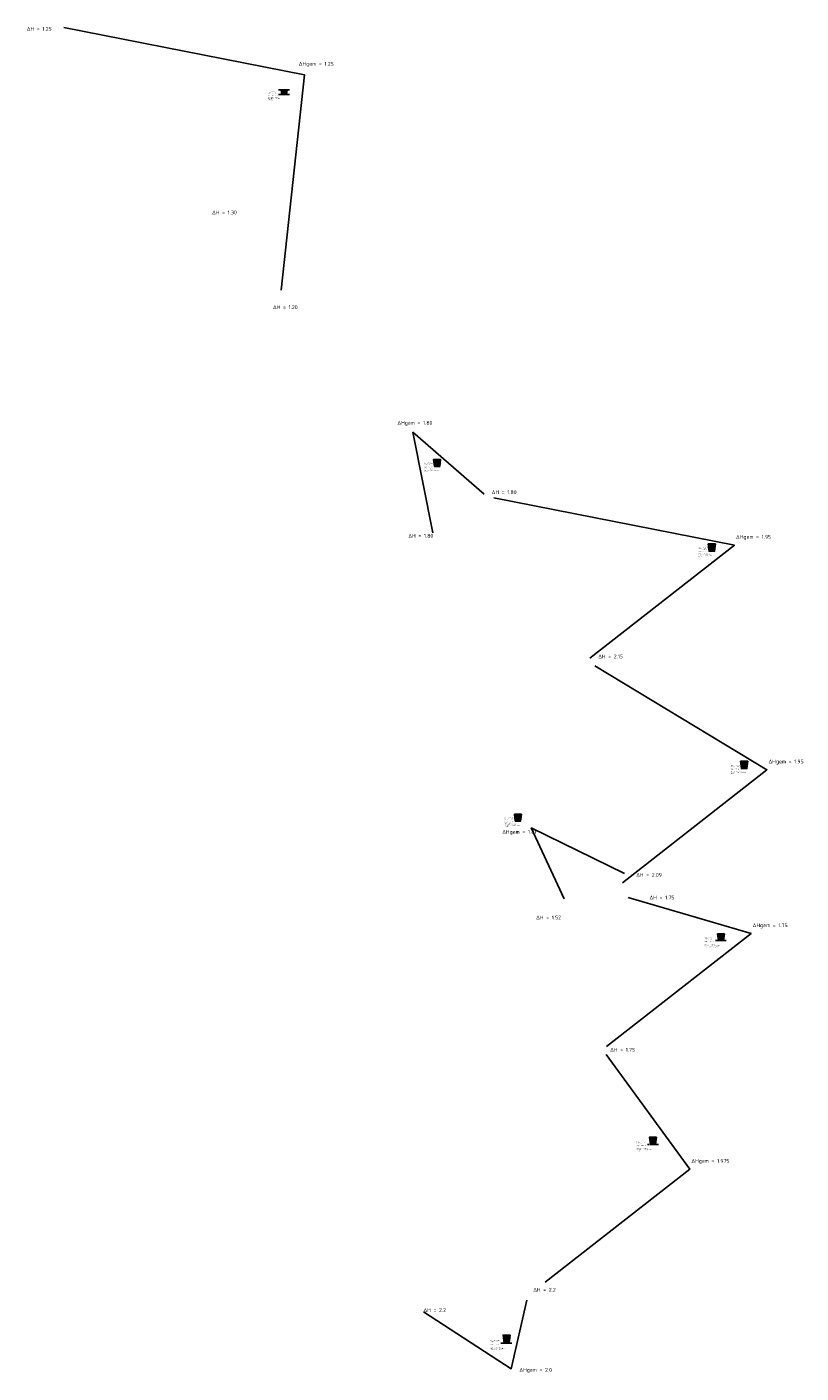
# Model space of a CAD drawing. Header units: metres. Extents: x 187507 to 188141, y 322449 to 323250.
# Tile 1 of 5: x 187807 to 188012, y 322449 to 322805. Entities that reach past the tile are written whole.
import ezdxf

# ---------------------------------------------------------------- set-up
doc = ezdxf.new("R2010")
doc.units = ezdxf.units.M
doc.linetypes.add('DASHED2', pattern=[0.375, 0.25, -0.125])
doc.layers.get('0').update_dxf_attribs({"lineweight": 25})
doc.layers.get('Defpoints').update_dxf_attribs({"lineweight": 25})
doc.layers.add('X-XX-AL-HOEVEELHEDEN-G', color=10, linetype='Continuous')
doc.styles.add('NLCS-ISO-M50-T25', font='NLCS-ISO.ttf')
doc.styles.get("Standard").update_dxf_attribs({"font": 'NLCS-ISO.ttf'})
doc.dimstyles.new('NLCS-M50-T25-SCHRAP_X_L3_H1', dxfattribs={"dimscale": 0.05, "dimtxt": 2.5, "dimasz": 1.4, "dimexe": 2, "dimexo": 2, "dimgap": 0.7, "dimtad": 1, "dimzin": 0, "dimdsep": 46, "dimtxsty": 'NLCS-ISO-M50-T25', "dimblk": 'OBLIQUE', "dimcen": 0, "dimdle": 2, "dimclrd": 256, "dimclre": 256, "dimclrt": 256, "dimadec": 1, "dimazin": 0, "dimtfac": 1, "dimtofl": 0, "dimtmove": 1, "dimatfit": 0, "dimldrblk": 'OBLIQUE', "dimfxl": 2, "dimfxlon": 1, "dimtfillclr": 254, "dimtolj": 1, "dimtzin": 0, "dimlwd": 18, "dimlwe": 18, "dimarcsym": 0})

# ---------------------------------------------------------------- blocks, each defined once
blk = doc.blocks.new('_Oblique')
at = {"color": 0, "linetype": 'ByBlock', "lineweight": -2}
blk.add_line((-0.5, -0.5), (0.5, 0.5), dxfattribs=at)
blk = doc.blocks.new('*D47')
at = {"linetype": 'Continuous', "lineweight": 18, "transparency": 16777216}
blk.add_line((187933.51, 322456.92), (187933.81, 322456.92), dxfattribs=at)
at = {"layer": 'Defpoints', "color": 0, "transparency": 16777216}
for p in [(187933.51, 322456.69), (187933.81, 322456.92), (187933.81, 322456.69)]:
    blk.add_point(p, dxfattribs=at)
at = {"lineweight": 18, "transparency": 16777216, "xscale": 0.05, "yscale": 0.05, "zscale": 0.05, "rotation": 180}
blk.add_blockref('_Oblique', (187933.51, 322456.92), dxfattribs=at)
at = {"lineweight": 18, "transparency": 16777216, "xscale": 0.05, "yscale": 0.05, "zscale": 0.05}
blk.add_blockref('_Oblique', (187933.81, 322456.92), dxfattribs=at)
at = {"transparency": 16777216, "insert": (187933.66, 322456.98), "char_height": 0.05, "attachment_point": 5, "style": 'NLCS-ISO-M50-T25'}
blk.add_mtext('\\A1;0.30', dxfattribs=at)
blk = doc.blocks.new('*D49')
at = {"linetype": 'Continuous', "lineweight": 18, "transparency": 16777216}
blk.add_line((187934.01, 322456.49), (187934.01, 322456.39), dxfattribs=at)
at = {"layer": 'Defpoints', "color": 0, "transparency": 16777216}
for p in [(187934.01, 322456.49), (187934.01, 322456.39), (187934.01, 322456.39)]:
    blk.add_point(p, dxfattribs=at)
at = {"lineweight": 18, "transparency": 16777216, "xscale": 0.05, "yscale": 0.05, "zscale": 0.05}
for p, rotation in [((187934.01, 322456.49), 90), ((187934.01, 322456.39), 270)]:
    blk.add_blockref('_Oblique', p, dxfattribs=dict(at, rotation=rotation))
at = {"transparency": 16777216, "insert": (187933.95, 322456.44), "char_height": 0.05, "attachment_point": 5, "rotation": 90, "style": 'NLCS-ISO-M50-T25'}
blk.add_mtext('\\A1;0.10', dxfattribs=at)
blk = doc.blocks.new('*D48')
at = {"linetype": 'Continuous', "lineweight": 18, "transparency": 16777216}
blk.add_line((187933.51, 322456.92), (187933.31, 322456.92), dxfattribs=at)
at = {"layer": 'Defpoints', "color": 0, "transparency": 16777216}
for p in [(187933.31, 322456.92), (187933.31, 322456.69), (187933.51, 322456.69)]:
    blk.add_point(p, dxfattribs=at)
at = {"lineweight": 18, "transparency": 16777216, "xscale": 0.05, "yscale": 0.05, "zscale": 0.05, "rotation": 180}
blk.add_blockref('_Oblique', (187933.31, 322456.92), dxfattribs=at)
at = {"lineweight": 18, "transparency": 16777216, "xscale": 0.05, "yscale": 0.05, "zscale": 0.05}
blk.add_blockref('_Oblique', (187933.51, 322456.92), dxfattribs=at)
at = {"transparency": 16777216, "insert": (187933.41, 322456.98), "char_height": 0.05, "attachment_point": 5, "style": 'NLCS-ISO-M50-T25'}
blk.add_mtext('\\A1;0.20', dxfattribs=at)
blk = doc.blocks.new('*D50')
at = {"linetype": 'Continuous', "lineweight": 18, "transparency": 16777216}
blk.add_line((187972.29, 322509.57), (187972.59, 322509.57), dxfattribs=at)
at = {"layer": 'Defpoints', "color": 0, "transparency": 16777216}
for p in [(187972.29, 322509.34), (187972.59, 322509.57), (187972.59, 322509.34)]:
    blk.add_point(p, dxfattribs=at)
at = {"lineweight": 18, "transparency": 16777216, "xscale": 0.05, "yscale": 0.05, "zscale": 0.05, "rotation": 180}
blk.add_blockref('_Oblique', (187972.29, 322509.57), dxfattribs=at)
at = {"lineweight": 18, "transparency": 16777216, "xscale": 0.05, "yscale": 0.05, "zscale": 0.05}
blk.add_blockref('_Oblique', (187972.59, 322509.57), dxfattribs=at)
at = {"transparency": 16777216, "insert": (187972.44, 322509.63), "char_height": 0.05, "attachment_point": 5, "style": 'NLCS-ISO-M50-T25'}
blk.add_mtext('\\A1;0.30', dxfattribs=at)
blk = doc.blocks.new('*D52')
at = {"linetype": 'Continuous', "lineweight": 18, "transparency": 16777216}
blk.add_line((187972.8, 322509.14), (187972.8, 322509.04), dxfattribs=at)
at = {"layer": 'Defpoints', "color": 0, "transparency": 16777216}
for p in [(187972.8, 322509.14), (187972.8, 322509.04), (187972.8, 322509.04)]:
    blk.add_point(p, dxfattribs=at)
at = {"lineweight": 18, "transparency": 16777216, "xscale": 0.05, "yscale": 0.05, "zscale": 0.05}
for p, rotation in [((187972.8, 322509.14), 90), ((187972.8, 322509.04), 270)]:
    blk.add_blockref('_Oblique', p, dxfattribs=dict(at, rotation=rotation))
at = {"transparency": 16777216, "insert": (187972.74, 322509.09), "char_height": 0.05, "attachment_point": 5, "rotation": 90, "style": 'NLCS-ISO-M50-T25'}
blk.add_mtext('\\A1;0.10', dxfattribs=at)
blk = doc.blocks.new('*D51')
at = {"linetype": 'Continuous', "lineweight": 18, "transparency": 16777216}
blk.add_line((187972.29, 322509.57), (187972.09, 322509.57), dxfattribs=at)
at = {"layer": 'Defpoints', "color": 0, "transparency": 16777216}
for p in [(187972.09, 322509.57), (187972.09, 322509.34), (187972.29, 322509.34)]:
    blk.add_point(p, dxfattribs=at)
at = {"lineweight": 18, "transparency": 16777216, "xscale": 0.05, "yscale": 0.05, "zscale": 0.05, "rotation": 180}
blk.add_blockref('_Oblique', (187972.09, 322509.57), dxfattribs=at)
at = {"lineweight": 18, "transparency": 16777216, "xscale": 0.05, "yscale": 0.05, "zscale": 0.05}
blk.add_blockref('_Oblique', (187972.29, 322509.57), dxfattribs=at)
at = {"transparency": 16777216, "insert": (187972.19, 322509.63), "char_height": 0.05, "attachment_point": 5, "style": 'NLCS-ISO-M50-T25'}
blk.add_mtext('\\A1;0.20', dxfattribs=at)
blk = doc.blocks.new('*D53')
at = {"linetype": 'Continuous', "lineweight": 18, "transparency": 16777216}
blk.add_line((187990.28, 322563.61), (187990.58, 322563.61), dxfattribs=at)
at = {"layer": 'Defpoints', "color": 0, "transparency": 16777216}
for p in [(187990.28, 322563.38), (187990.58, 322563.61), (187990.58, 322563.38)]:
    blk.add_point(p, dxfattribs=at)
at = {"lineweight": 18, "transparency": 16777216, "xscale": 0.05, "yscale": 0.05, "zscale": 0.05, "rotation": 180}
blk.add_blockref('_Oblique', (187990.28, 322563.61), dxfattribs=at)
at = {"lineweight": 18, "transparency": 16777216, "xscale": 0.05, "yscale": 0.05, "zscale": 0.05}
blk.add_blockref('_Oblique', (187990.58, 322563.61), dxfattribs=at)
at = {"transparency": 16777216, "insert": (187990.43, 322563.67), "char_height": 0.05, "attachment_point": 5, "style": 'NLCS-ISO-M50-T25'}
blk.add_mtext('\\A1;0.30', dxfattribs=at)
blk = doc.blocks.new('*D55')
at = {"linetype": 'Continuous', "lineweight": 18, "transparency": 16777216}
blk.add_line((187990.79, 322563.17), (187990.79, 322563.07), dxfattribs=at)
at = {"layer": 'Defpoints', "color": 0, "transparency": 16777216}
for p in [(187990.79, 322563.17), (187990.79, 322563.07), (187990.79, 322563.07)]:
    blk.add_point(p, dxfattribs=at)
at = {"lineweight": 18, "transparency": 16777216, "xscale": 0.05, "yscale": 0.05, "zscale": 0.05}
for p, rotation in [((187990.79, 322563.17), 90), ((187990.79, 322563.07), 270)]:
    blk.add_blockref('_Oblique', p, dxfattribs=dict(at, rotation=rotation))
at = {"transparency": 16777216, "insert": (187990.73, 322563.12), "char_height": 0.05, "attachment_point": 5, "rotation": 90, "style": 'NLCS-ISO-M50-T25'}
blk.add_mtext('\\A1;0.10', dxfattribs=at)
blk = doc.blocks.new('*D54')
at = {"linetype": 'Continuous', "lineweight": 18, "transparency": 16777216}
blk.add_line((187990.28, 322563.61), (187990.08, 322563.61), dxfattribs=at)
at = {"layer": 'Defpoints', "color": 0, "transparency": 16777216}
for p in [(187990.08, 322563.61), (187990.08, 322563.38), (187990.28, 322563.38)]:
    blk.add_point(p, dxfattribs=at)
at = {"lineweight": 18, "transparency": 16777216, "xscale": 0.05, "yscale": 0.05, "zscale": 0.05, "rotation": 180}
blk.add_blockref('_Oblique', (187990.08, 322563.61), dxfattribs=at)
at = {"lineweight": 18, "transparency": 16777216, "xscale": 0.05, "yscale": 0.05, "zscale": 0.05}
blk.add_blockref('_Oblique', (187990.28, 322563.61), dxfattribs=at)
at = {"transparency": 16777216, "insert": (187990.18, 322563.67), "char_height": 0.05, "attachment_point": 5, "style": 'NLCS-ISO-M50-T25'}
blk.add_mtext('\\A1;0.20', dxfattribs=at)
blk = doc.blocks.new('*D56')
at = {"linetype": 'Continuous', "lineweight": 18, "transparency": 16777216}
blk.add_line((187996.92, 322608.71), (187996.92, 322608.61), dxfattribs=at)
at = {"layer": 'Defpoints', "color": 0, "transparency": 16777216}
for p in [(187996.92, 322608.71), (187996.92, 322608.61), (187996.92, 322608.61)]:
    blk.add_point(p, dxfattribs=at)
at = {"lineweight": 18, "transparency": 16777216, "xscale": 0.05, "yscale": 0.05, "zscale": 0.05}
for p, rotation in [((187996.92, 322608.71), 90), ((187996.92, 322608.61), 270)]:
    blk.add_blockref('_Oblique', p, dxfattribs=dict(at, rotation=rotation))
at = {"transparency": 16777216, "insert": (187996.86, 322608.66), "char_height": 0.05, "attachment_point": 5, "rotation": 90, "style": 'NLCS-ISO-M50-T25'}
blk.add_mtext('\\A1;0.10', dxfattribs=at)
blk = doc.blocks.new('*D57')
at = {"linetype": 'Continuous', "lineweight": 18, "transparency": 16777216}
blk.add_line((187996.66, 322609.13), (187996.36, 322609.13), dxfattribs=at)
at = {"layer": 'Defpoints', "color": 0, "transparency": 16777216}
for p in [(187996.36, 322609.13), (187996.36, 322608.96), (187996.66, 322608.96)]:
    blk.add_point(p, dxfattribs=at)
at = {"lineweight": 18, "transparency": 16777216, "xscale": 0.05, "yscale": 0.05, "zscale": 0.05, "rotation": 180}
blk.add_blockref('_Oblique', (187996.36, 322609.13), dxfattribs=at)
at = {"lineweight": 18, "transparency": 16777216, "xscale": 0.05, "yscale": 0.05, "zscale": 0.05}
blk.add_blockref('_Oblique', (187996.66, 322609.13), dxfattribs=at)
at = {"transparency": 16777216, "insert": (187996.51, 322609.19), "char_height": 0.05, "attachment_point": 5, "style": 'NLCS-ISO-M50-T25'}
blk.add_mtext('\\A1;0.30', dxfattribs=at)
blk = doc.blocks.new('*D58')
at = {"linetype": 'Continuous', "lineweight": 18, "transparency": 16777216}
blk.add_line((187996.36, 322609.13), (187996.16, 322609.13), dxfattribs=at)
at = {"layer": 'Defpoints', "color": 0, "transparency": 16777216}
for p in [(187996.16, 322609.13), (187996.16, 322608.96), (187996.36, 322608.96)]:
    blk.add_point(p, dxfattribs=at)
at = {"lineweight": 18, "transparency": 16777216, "xscale": 0.05, "yscale": 0.05, "zscale": 0.05, "rotation": 180}
blk.add_blockref('_Oblique', (187996.16, 322609.13), dxfattribs=at)
at = {"lineweight": 18, "transparency": 16777216, "xscale": 0.05, "yscale": 0.05, "zscale": 0.05}
blk.add_blockref('_Oblique', (187996.36, 322609.13), dxfattribs=at)
at = {"transparency": 16777216, "insert": (187996.26, 322609.19), "char_height": 0.05, "attachment_point": 5, "style": 'NLCS-ISO-M50-T25'}
blk.add_mtext('\\A1;0.20', dxfattribs=at)
blk = doc.blocks.new('*D59')
at = {"linetype": 'Continuous', "lineweight": 18, "transparency": 16777216}
blk.add_line((187988.36, 322666.28), (187988.36, 322666.18), dxfattribs=at)
at = {"layer": 'Defpoints', "color": 0, "transparency": 16777216}
for p in [(187988.36, 322666.28), (187988.36, 322666.18), (187988.36, 322666.18)]:
    blk.add_point(p, dxfattribs=at)
at = {"lineweight": 18, "transparency": 16777216, "xscale": 0.05, "yscale": 0.05, "zscale": 0.05}
for p, rotation in [((187988.36, 322666.28), 90), ((187988.36, 322666.18), 270)]:
    blk.add_blockref('_Oblique', p, dxfattribs=dict(at, rotation=rotation))
at = {"transparency": 16777216, "insert": (187988.3, 322666.23), "char_height": 0.05, "attachment_point": 5, "rotation": 90, "style": 'NLCS-ISO-M50-T25'}
blk.add_mtext('\\A1;0.10', dxfattribs=at)
blk = doc.blocks.new('*D60')
at = {"linetype": 'Continuous', "lineweight": 18, "transparency": 16777216}
blk.add_line((187988.1, 322666.71), (187987.8, 322666.71), dxfattribs=at)
at = {"layer": 'Defpoints', "color": 0, "transparency": 16777216}
for p in [(187987.8, 322666.71), (187987.8, 322666.54), (187988.1, 322666.54)]:
    blk.add_point(p, dxfattribs=at)
at = {"lineweight": 18, "transparency": 16777216, "xscale": 0.05, "yscale": 0.05, "zscale": 0.05, "rotation": 180}
blk.add_blockref('_Oblique', (187987.8, 322666.71), dxfattribs=at)
at = {"lineweight": 18, "transparency": 16777216, "xscale": 0.05, "yscale": 0.05, "zscale": 0.05}
blk.add_blockref('_Oblique', (187988.1, 322666.71), dxfattribs=at)
at = {"transparency": 16777216, "insert": (187987.95, 322666.77), "char_height": 0.05, "attachment_point": 5, "style": 'NLCS-ISO-M50-T25'}
blk.add_mtext('\\A1;0.30', dxfattribs=at)
blk = doc.blocks.new('*D61')
at = {"linetype": 'Continuous', "lineweight": 18, "transparency": 16777216}
blk.add_line((187987.8, 322666.71), (187987.6, 322666.71), dxfattribs=at)
at = {"layer": 'Defpoints', "color": 0, "transparency": 16777216}
for p in [(187987.6, 322666.71), (187987.6, 322666.54), (187987.8, 322666.54)]:
    blk.add_point(p, dxfattribs=at)
at = {"lineweight": 18, "transparency": 16777216, "xscale": 0.05, "yscale": 0.05, "zscale": 0.05, "rotation": 180}
blk.add_blockref('_Oblique', (187987.6, 322666.71), dxfattribs=at)
at = {"lineweight": 18, "transparency": 16777216, "xscale": 0.05, "yscale": 0.05, "zscale": 0.05}
blk.add_blockref('_Oblique', (187987.8, 322666.71), dxfattribs=at)
at = {"transparency": 16777216, "insert": (187987.7, 322666.77), "char_height": 0.05, "attachment_point": 5, "style": 'NLCS-ISO-M50-T25'}
blk.add_mtext('\\A1;0.20', dxfattribs=at)
blk = doc.blocks.new('*D62')
at = {"linetype": 'Continuous', "lineweight": 18, "transparency": 16777216}
blk.add_line((187915.62, 322688.75), (187915.62, 322688.65), dxfattribs=at)
at = {"layer": 'Defpoints', "color": 0, "transparency": 16777216}
for p in [(187915.62, 322688.75), (187915.62, 322688.65), (187915.62, 322688.65)]:
    blk.add_point(p, dxfattribs=at)
at = {"lineweight": 18, "transparency": 16777216, "xscale": 0.05, "yscale": 0.05, "zscale": 0.05}
for p, rotation in [((187915.62, 322688.75), 90), ((187915.62, 322688.65), 270)]:
    blk.add_blockref('_Oblique', p, dxfattribs=dict(at, rotation=rotation))
at = {"transparency": 16777216, "insert": (187915.56, 322688.7), "char_height": 0.05, "attachment_point": 5, "rotation": 90, "style": 'NLCS-ISO-M50-T25'}
blk.add_mtext('\\A1;0.10', dxfattribs=at)
blk = doc.blocks.new('*D63')
at = {"linetype": 'Continuous', "lineweight": 18, "transparency": 16777216}
blk.add_line((187915.37, 322689.17), (187915.07, 322689.17), dxfattribs=at)
at = {"layer": 'Defpoints', "color": 0, "transparency": 16777216}
for p in [(187915.07, 322689.17), (187915.07, 322689), (187915.37, 322689)]:
    blk.add_point(p, dxfattribs=at)
at = {"lineweight": 18, "transparency": 16777216, "xscale": 0.05, "yscale": 0.05, "zscale": 0.05, "rotation": 180}
blk.add_blockref('_Oblique', (187915.07, 322689.17), dxfattribs=at)
at = {"lineweight": 18, "transparency": 16777216, "xscale": 0.05, "yscale": 0.05, "zscale": 0.05}
blk.add_blockref('_Oblique', (187915.37, 322689.17), dxfattribs=at)
at = {"transparency": 16777216, "insert": (187915.22, 322689.23), "char_height": 0.05, "attachment_point": 5, "style": 'NLCS-ISO-M50-T25'}
blk.add_mtext('\\A1;0.30', dxfattribs=at)
blk = doc.blocks.new('*D64')
at = {"linetype": 'Continuous', "lineweight": 18, "transparency": 16777216}
blk.add_line((187915.07, 322689.17), (187914.87, 322689.17), dxfattribs=at)
at = {"layer": 'Defpoints', "color": 0, "transparency": 16777216}
for p in [(187914.87, 322689.17), (187914.87, 322689), (187915.07, 322689)]:
    blk.add_point(p, dxfattribs=at)
at = {"lineweight": 18, "transparency": 16777216, "xscale": 0.05, "yscale": 0.05, "zscale": 0.05, "rotation": 180}
blk.add_blockref('_Oblique', (187914.87, 322689.17), dxfattribs=at)
at = {"lineweight": 18, "transparency": 16777216, "xscale": 0.05, "yscale": 0.05, "zscale": 0.05}
blk.add_blockref('_Oblique', (187915.07, 322689.17), dxfattribs=at)
at = {"transparency": 16777216, "insert": (187914.97, 322689.23), "char_height": 0.05, "attachment_point": 5, "style": 'NLCS-ISO-M50-T25'}
blk.add_mtext('\\A1;0.20', dxfattribs=at)
blk = doc.blocks.new('*D65')
at = {"linetype": 'Continuous', "lineweight": 18, "transparency": 16777216}
blk.add_line((187874.67, 322787.63), (187874.97, 322787.63), dxfattribs=at)
at = {"layer": 'Defpoints', "color": 0, "transparency": 16777216}
for p in [(187874.67, 322787.4), (187874.97, 322787.63), (187874.97, 322787.4)]:
    blk.add_point(p, dxfattribs=at)
at = {"lineweight": 18, "transparency": 16777216, "xscale": 0.05, "yscale": 0.05, "zscale": 0.05, "rotation": 180}
blk.add_blockref('_Oblique', (187874.67, 322787.63), dxfattribs=at)
at = {"lineweight": 18, "transparency": 16777216, "xscale": 0.05, "yscale": 0.05, "zscale": 0.05}
blk.add_blockref('_Oblique', (187874.97, 322787.63), dxfattribs=at)
at = {"transparency": 16777216, "insert": (187874.82, 322787.69), "char_height": 0.05, "attachment_point": 5, "style": 'NLCS-ISO-M50-T25'}
blk.add_mtext('\\A1;0.30', dxfattribs=at)
blk = doc.blocks.new('*D67')
at = {"linetype": 'Continuous', "lineweight": 18, "transparency": 16777216}
blk.add_line((187875.13, 322787.24), (187875.13, 322787.14), dxfattribs=at)
at = {"layer": 'Defpoints', "color": 0, "transparency": 16777216}
for p in [(187875.13, 322787.24), (187875.13, 322787.14), (187875.13, 322787.14)]:
    blk.add_point(p, dxfattribs=at)
at = {"lineweight": 18, "transparency": 16777216, "xscale": 0.05, "yscale": 0.05, "zscale": 0.05}
for p, rotation in [((187875.13, 322787.24), 90), ((187875.13, 322787.14), 270)]:
    blk.add_blockref('_Oblique', p, dxfattribs=dict(at, rotation=rotation))
at = {"transparency": 16777216, "insert": (187875.07, 322787.19), "char_height": 0.05, "attachment_point": 5, "rotation": 90, "style": 'NLCS-ISO-M50-T25'}
blk.add_mtext('\\A1;0.10', dxfattribs=at)
blk = doc.blocks.new('*D66')
at = {"linetype": 'Continuous', "lineweight": 18, "transparency": 16777216}
blk.add_line((187874.67, 322787.63), (187874.47, 322787.63), dxfattribs=at)
at = {"layer": 'Defpoints', "color": 0, "transparency": 16777216}
for p in [(187874.47, 322787.63), (187874.47, 322787.4), (187874.67, 322787.4)]:
    blk.add_point(p, dxfattribs=at)
at = {"lineweight": 18, "transparency": 16777216, "xscale": 0.05, "yscale": 0.05, "zscale": 0.05, "rotation": 180}
blk.add_blockref('_Oblique', (187874.47, 322787.63), dxfattribs=at)
at = {"lineweight": 18, "transparency": 16777216, "xscale": 0.05, "yscale": 0.05, "zscale": 0.05}
blk.add_blockref('_Oblique', (187874.67, 322787.63), dxfattribs=at)
at = {"transparency": 16777216, "insert": (187874.57, 322787.69), "char_height": 0.05, "attachment_point": 5, "style": 'NLCS-ISO-M50-T25'}
blk.add_mtext('\\A1;0.20', dxfattribs=at)
blk = doc.blocks.new('*D131')
at = {"linetype": 'Continuous', "lineweight": 18, "transparency": 16777216}
blk.add_line((187937.02, 322594.81), (187937.02, 322594.71), dxfattribs=at)
at = {"layer": 'Defpoints', "color": 0, "transparency": 16777216}
for p in [(187937.02, 322594.81), (187937.02, 322594.71), (187937.02, 322594.71)]:
    blk.add_point(p, dxfattribs=at)
at = {"lineweight": 18, "transparency": 16777216, "xscale": 0.05, "yscale": 0.05, "zscale": 0.05}
for p, rotation in [((187937.02, 322594.81), 90), ((187937.02, 322594.71), 270)]:
    blk.add_blockref('_Oblique', p, dxfattribs=dict(at, rotation=rotation))
at = {"transparency": 16777216, "insert": (187936.96, 322594.76), "char_height": 0.05, "attachment_point": 5, "rotation": 90, "style": 'NLCS-ISO-M50-T25'}
blk.add_mtext('\\A1;0.10', dxfattribs=at)
blk = doc.blocks.new('*D132')
at = {"linetype": 'Continuous', "lineweight": 18, "transparency": 16777216}
blk.add_line((187936.76, 322595.24), (187936.46, 322595.24), dxfattribs=at)
at = {"layer": 'Defpoints', "color": 0, "transparency": 16777216}
for p in [(187936.46, 322595.24), (187936.46, 322595.07), (187936.76, 322595.07)]:
    blk.add_point(p, dxfattribs=at)
at = {"lineweight": 18, "transparency": 16777216, "xscale": 0.05, "yscale": 0.05, "zscale": 0.05, "rotation": 180}
blk.add_blockref('_Oblique', (187936.46, 322595.24), dxfattribs=at)
at = {"lineweight": 18, "transparency": 16777216, "xscale": 0.05, "yscale": 0.05, "zscale": 0.05}
blk.add_blockref('_Oblique', (187936.76, 322595.24), dxfattribs=at)
at = {"transparency": 16777216, "insert": (187936.61, 322595.3), "char_height": 0.05, "attachment_point": 5, "style": 'NLCS-ISO-M50-T25'}
blk.add_mtext('\\A1;0.30', dxfattribs=at)
blk = doc.blocks.new('*D133')
at = {"linetype": 'Continuous', "lineweight": 18, "transparency": 16777216}
blk.add_line((187936.46, 322595.24), (187936.26, 322595.24), dxfattribs=at)
at = {"layer": 'Defpoints', "color": 0, "transparency": 16777216}
for p in [(187936.26, 322595.24), (187936.26, 322595.07), (187936.46, 322595.07)]:
    blk.add_point(p, dxfattribs=at)
at = {"lineweight": 18, "transparency": 16777216, "xscale": 0.05, "yscale": 0.05, "zscale": 0.05, "rotation": 180}
blk.add_blockref('_Oblique', (187936.26, 322595.24), dxfattribs=at)
at = {"lineweight": 18, "transparency": 16777216, "xscale": 0.05, "yscale": 0.05, "zscale": 0.05}
blk.add_blockref('_Oblique', (187936.46, 322595.24), dxfattribs=at)
at = {"transparency": 16777216, "insert": (187936.36, 322595.3), "char_height": 0.05, "attachment_point": 5, "style": 'NLCS-ISO-M50-T25'}
blk.add_mtext('\\A1;0.20', dxfattribs=at)

msp = doc.modelspace()

# ---------------------------------------------------------------- hatches: boundary and pattern name
at = {"layer": 'X-XX-AL-HOEVEELHEDEN-G'}
h = msp.add_hatch(dxfattribs=at)
h.set_pattern_fill('ANSI37', color=256, scale=0.05)
h.set_pattern_definition([(45, (243.80117, 185.92729), (-0.11225320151, 0.11225320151), []), (135, (243.80117, 185.92729), (-0.11225320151, -0.11225320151), [])])
h.paths.add_polyline_path([(187874.342, 322788.391), (187874.498, 322787.141), (187875.752, 322787.141), (187875.908, 322788.391)])
h = msp.add_hatch(dxfattribs=at)
h.set_pattern_fill('ANSI37', color=256, scale=0.05)
h.set_pattern_definition([(45, (286.66034, 87.10169), (-0.11225320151, 0.11225320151), []), (135, (286.66034, 87.10169), (-0.11225320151, -0.11225320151), [])])
h.paths.add_polyline_path([(187914.684, 322690.448), (187914.909, 322688.648), (187916.334, 322688.648), (187916.559, 322690.448)])
h = msp.add_hatch(dxfattribs=at)
h.set_pattern_fill('ANSI37', color=256, scale=0.05)
h.set_pattern_definition([(45, (359.39532, 64.63818), (-0.11225320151, 0.11225320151), []), (135, (359.39532, 64.63818), (-0.11225320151, -0.11225320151), [])])
h.paths.add_polyline_path([(187987.401, 322668.135), (187987.644, 322666.185), (187989.069, 322666.185), (187989.312, 322668.135)])
h = msp.add_hatch(dxfattribs=at)
h.set_pattern_fill('ANSI37', color=256, scale=0.05)
h.set_pattern_definition([(45, (367.95839, 7.06332), (-0.11225320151, 0.11225320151), []), (135, (367.95839, 7.06332), (-0.11225320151, -0.11225320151), [])])
h.paths.add_polyline_path([(187995.964, 322610.56), (187996.207, 322608.61), (187997.632, 322608.61), (187997.876, 322610.56)])
h = msp.add_hatch(dxfattribs=at)
h.set_pattern_fill('ANSI37', color=256, scale=0.05)
h.set_pattern_definition([(45, (308.05442, -6.83395), (-0.11225320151, 0.11225320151), []), (135, (308.05442, -6.83395), (-0.11225320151, -0.11225320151), [])])
h.paths.add_polyline_path([(187936.078, 322596.513), (187936.303, 322594.713), (187937.728, 322594.713), (187937.953, 322596.513)])
h = msp.add_hatch(dxfattribs=at)
h.set_pattern_fill('ANSI37', color=256, scale=0.05)
h.set_pattern_definition([(45, (364.82627, -38.5249), (-0.11225320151, 0.11225320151), []), (135, (364.82627, -38.5249), (-0.11225320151, -0.11225320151), [])])
h.paths.add_polyline_path([(187991.675, 322564.822), (187991.456, 322563.072), (187990.119, 322563.072), (187989.9, 322564.822)])
h = msp.add_hatch(dxfattribs=at)
h.set_pattern_fill('ANSI37', color=256, scale=0.05)
h.set_pattern_definition([(45, (346.83796, -92.55896), (-0.11225320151, 0.11225320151), []), (135, (346.83796, -92.55896), (-0.11225320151, -0.11225320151), [])])
h.paths.add_polyline_path([(187973.714, 322511.013), (187973.468, 322509.038), (187972.131, 322509.038), (187971.884, 322511.013)])
h = msp.add_hatch(dxfattribs=at)
h.set_pattern_fill('ANSI37', color=256, scale=0.05)
h.set_pattern_definition([(45, (308.05083, -145.20776), (-0.11225320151, 0.11225320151), []), (135, (308.05083, -145.20776), (-0.11225320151, -0.11225320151), [])])
h.paths.add_polyline_path([(187934.955, 322458.589), (187934.68, 322456.389), (187933.344, 322456.389), (187933.069, 322458.589)])

# ---------------------------------------------------------------- linework, layer by layer
for points in [[(187874.342, 322788.391), (187874.498, 322787.141)], [(187874.544, 322788.391), (187874.7, 322787.141)], [(187875.707, 322788.391), (187875.551, 322787.141)], [(187875.908, 322788.391), (187875.752, 322787.141)], [(187875.125, 322787.141), (187874.498, 322787.141)], [(187875.125, 322787.141), (187875.752, 322787.141)], [(187914.684, 322690.448), (187914.909, 322688.648)], [(187914.886, 322690.448), (187915.111, 322688.648)], [(187915.622, 322688.648), (187914.909, 322688.648)], [(187915.622, 322688.648), (187916.334, 322688.648)], [(187916.357, 322690.448), (187916.132, 322688.648)], [(187916.559, 322690.448), (187916.334, 322688.648)], [(187987.401, 322668.135), (187987.644, 322666.185)], [(187987.602, 322668.135), (187987.846, 322666.185)], [(187988.357, 322666.185), (187987.644, 322666.185)], [(187988.357, 322666.185), (187989.069, 322666.185)], [(187989.111, 322668.135), (187988.867, 322666.185)], [(187989.312, 322668.135), (187989.069, 322666.185)], [(187995.964, 322610.56), (187996.207, 322608.61)], [(187996.165, 322610.56), (187996.409, 322608.61)], [(187997.674, 322610.56), (187997.43, 322608.61)], [(187997.876, 322610.56), (187997.632, 322608.61)], [(187996.92, 322608.61), (187996.207, 322608.61)], [(187996.92, 322608.61), (187997.632, 322608.61)], [(187936.078, 322596.513), (187936.303, 322594.713)], [(187936.28, 322596.513), (187936.505, 322594.713)], [(187937.751, 322596.513), (187937.526, 322594.713)], [(187937.953, 322596.513), (187937.728, 322594.713)], [(187937.016, 322594.713), (187936.303, 322594.713)], [(187937.016, 322594.713), (187937.728, 322594.713)], [(187989.9, 322564.822), (187990.119, 322563.072)], [(187990.102, 322564.822), (187990.321, 322563.072)], [(187990.787, 322563.072), (187990.119, 322563.072)], [(187990.787, 322563.072), (187991.456, 322563.072)], [(187991.473, 322564.822), (187991.254, 322563.072)], [(187991.675, 322564.822), (187991.456, 322563.072)], [(187971.884, 322511.013), (187972.131, 322509.038)], [(187972.085, 322511.013), (187972.332, 322509.038)], [(187973.513, 322511.013), (187973.266, 322509.038)], [(187973.714, 322511.013), (187973.468, 322509.038)], [(187972.799, 322509.038), (187972.131, 322509.038)], [(187972.799, 322509.038), (187973.468, 322509.038)], [(187933.069, 322458.589), (187933.344, 322456.389)], [(187933.27, 322458.589), (187933.545, 322456.389)], [(187934.012, 322456.389), (187933.344, 322456.389)], [(187934.012, 322456.389), (187934.68, 322456.389)], [(187934.754, 322458.589), (187934.479, 322456.389)], [(187934.955, 322458.589), (187934.68, 322456.389)]]:
    msp.add_lwpolyline(points)
for centre, radius in [((187875.125, 322787.366), 0.125), ((187915.622, 322689.003), 0.255), ((187915.622, 322689.003), 0.2), ((187988.357, 322666.54), 0.255), ((187988.357, 322666.54), 0.2), ((187996.92, 322608.965), 0.255), ((187996.92, 322608.965), 0.2), ((187937.016, 322595.068), 0.255), ((187937.016, 322595.068), 0.2), ((187990.787, 322563.377), 0.205), ((187990.787, 322563.377), 0.15), ((187972.799, 322509.343), 0.205), ((187972.799, 322509.343), 0.15), ((187934.012, 322456.694), 0.205), ((187934.012, 322456.694), 0.15)]:
    msp.add_circle(centre, radius)
at = {"layer": 'Defpoints', "color": 6, "linetype": 'DASHED2', "ltscale": 0.2}
for points in [[(187873.625, 322788.391), (187876.625, 322788.391)], [(187873.625, 322787.141), (187876.625, 322787.141)], [(187914.684, 322690.448), (187916.559, 322690.448)], [(187987.401, 322668.135), (187989.312, 322668.135)], [(187995.964, 322610.56), (187997.876, 322610.56)], [(187936.078, 322596.513), (187937.953, 322596.513)], [(187989.287, 322563.072), (187992.287, 322563.072)], [(187971.299, 322509.038), (187974.299, 322509.038)], [(187932.512, 322456.389), (187935.512, 322456.389)]]:
    msp.add_lwpolyline(points, dxfattribs=at)
at = {"layer": 'Defpoints', "color": 6}
for points in [[(187874.968, 322787.366), (187874.672, 322787.366)], [(187875.125, 322787.366), (187874.968, 322787.366)], [(187875.125, 322787.366), (187875.125, 322787.208)], [(187915.367, 322689.003), (187915.067, 322689.003)], [(187915.622, 322689.003), (187915.367, 322689.003)], [(187915.622, 322689.003), (187915.622, 322688.748)], [(187915.622, 322688.748), (187915.622, 322688.648)], [(187988.102, 322666.54), (187987.802, 322666.54)], [(187988.357, 322666.54), (187988.102, 322666.54)], [(187988.357, 322666.54), (187988.357, 322666.285)], [(187988.357, 322666.285), (187988.357, 322666.185)], [(187996.665, 322608.965), (187996.365, 322608.965)], [(187996.92, 322608.965), (187996.665, 322608.965)], [(187996.92, 322608.965), (187996.92, 322608.71)], [(187996.92, 322608.71), (187996.92, 322608.61)], [(187936.761, 322595.068), (187936.461, 322595.068)], [(187937.016, 322595.068), (187936.761, 322595.068)], [(187937.016, 322595.068), (187937.016, 322594.813)], [(187937.016, 322594.813), (187937.016, 322594.713)], [(187990.582, 322563.377), (187990.282, 322563.377)], [(187990.787, 322563.377), (187990.582, 322563.377)], [(187990.787, 322563.377), (187990.787, 322563.172)], [(187972.594, 322509.343), (187972.294, 322509.343)], [(187972.799, 322509.343), (187972.594, 322509.343)], [(187972.799, 322509.343), (187972.799, 322509.138)], [(187933.807, 322456.694), (187933.507, 322456.694)], [(187934.012, 322456.694), (187933.807, 322456.694)], [(187934.012, 322456.694), (187934.012, 322456.489)]]:
    msp.add_lwpolyline(points, dxfattribs=at)
at = {"layer": 'X-XX-AL-HOEVEELHEDEN-G', "color": 6}
for points, elevation in [([(187874.363, 322735.326), (187880.475, 322792.371), (187816.797, 322804.923)], 129.209), ([(187944.25, 322472.572), (187982.496, 322502.502), (187960.378, 322532.911)], -264.977), ([(187912.011, 322464.698), (187935.243, 322449.652), (187939.406, 322467.775)], -131.193)]:
    msp.add_lwpolyline(points, dxfattribs=dict(at, elevation=elevation))
at = {"layer": 'X-XX-AL-HOEVEELHEDEN-G'}
for points in [[(187874.342, 322788.391), (187874.498, 322787.141), (187875.752, 322787.141), (187875.908, 322788.391)], [(187914.684, 322690.448), (187914.909, 322688.648), (187916.334, 322688.648), (187916.559, 322690.448)], [(187987.401, 322668.135), (187987.644, 322666.185), (187989.069, 322666.185), (187989.312, 322668.135)], [(187995.964, 322610.56), (187996.207, 322608.61), (187997.632, 322608.61), (187997.876, 322610.56)], [(187936.078, 322596.513), (187936.303, 322594.713), (187937.728, 322594.713), (187937.953, 322596.513)], [(187991.675, 322564.822), (187991.456, 322563.072), (187990.119, 322563.072), (187989.9, 322564.822)], [(187973.714, 322511.013), (187973.468, 322509.038), (187972.131, 322509.038), (187971.884, 322511.013)], [(187934.955, 322458.589), (187934.68, 322456.389), (187933.344, 322456.389), (187933.069, 322458.589)]]:
    msp.add_lwpolyline(points, close=True, dxfattribs=at)
at = {"layer": 'X-XX-AL-HOEVEELHEDEN-G', "color": 6}
for points in [[(187928.104, 322681.295), (187909.235, 322697.673), (187914.478, 322671.082)], [(187956.071, 322637.845), (187994.318, 322667.775), (187930.64, 322680.326)], [(187964.683, 322578.362), (188002.929, 322608.293), (187957.343, 322635.826)], [(187965.203, 322580.789), (187940.55, 322592.891), (187949.255, 322574.073)], [(187960.482, 322534.991), (187998.729, 322564.921), (187966.248, 322574.43)]]:
    msp.add_lwpolyline(points, dxfattribs=at)

# ---------------------------------------------------------------- texts
for s, p in [('ΔH = 1.25', (187806.981, 322804.03)), ('ΔHgem = 1.25', (187878.984, 322794.78, 264.977)), ('ΔH = 1.30', (187856.038, 322755.409)), ('ΔH = 1.20', (187872.165, 322730.317)), ('ΔHgem = 1.80', (187905.084, 322699.679, 264.977)), ('ΔH = 1.80', (187930.05, 322681.33)), ('ΔH = 1.80', (187907.993, 322669.759)), ('ΔHgem = 1.95', (187994.746, 322669.475, 264.977)), ('ΔH = 2.15', (187958.266, 322637.825)), ('ΔHgem = 1.95', (188003.357, 322609.992, 264.977)), ('ΔHgem = 1.81', (187932.846, 322591.338, 264.977)), ('ΔH = 2.09', (187968.321, 322579.946)), ('ΔH = 1.75', (187971.841, 322573.951)), ('ΔH = 1.52', (187941.843, 322568.696)), ('ΔHgem = 1.75', (187999.157, 322566.621, 264.977)), ('ΔH = 1.75', (187961.423, 322533.636)), ('ΔHgem = 1.975', (187982.924, 322504.202)), ('ΔH = 2.2', (187941.058, 322470.086, -131.193)), ('ΔH = 2.2', (187912.011, 322464.698, -131.193)), ('ΔHgem = 2.0', (187937.389, 322448.848))]:
    msp.add_text(s, height=1, dxfattribs=at).set_placement(p)
at = {"layer": 'X-XX-AL-HOEVEELHEDEN-G', "char_height": 0.2, "width": 2.51747, "attachment_point": 1}
for s, insert in [('Opp = 1.762 m2/m\\PLengte = 93.15m\\P\\POntgr. = 164.13 m3', (187870.792, 322787.993)), ('Opp = 2.969 m2/m\\PLengte = 17.5m\\P\\POntgr. = 51.96 m3', (187912.131, 322689.614)), ('Opp = 3.253 m2/m\\PLengte = 50.0m\\P\\POntgr. = 162.65 m3', (187984.866, 322667.15)), ('Opp = 3.253 m2/m\\PLengte = 62.7m\\P\\POntgr. = 203.96 m3', (187993.429, 322609.576)), ('Opp = 2.969 m2/m\\PLengte = 19.20m\\P\\POntgr. = 57.0 m3\\P(2xrond 200)', (187933.525, 322595.678)), ('Opp = 2.722 m2/m\\PLengte = 41m\\P\\POntgr. = 111.6 m3', (187986.454, 322563.924)), ('Opp = 3.128 m2/m\\PLengte = 66.9m\\P\\POntgr. = 209.3 m3', (187968.466, 322509.89)), ('Opp = 3.546 m2/m\\PLengte = 27.6m\\P\\POntgr. = 97.9 m3', (187929.679, 322457.241))]:
    msp.add_mtext(s, dxfattribs=dict(at, insert=insert))
at = {"layer": 'X-XX-AL-HOEVEELHEDEN-G', "color": 6, "char_height": 0.2, "width": 3.76208, "attachment_point": 1}
for s, insert in [('%%C250 opp = 0.049m2\\Paanvullen = ongr-opp*lengte\\P=159.57m3', (187870.868, 322786.512)), ('%%C400 opp = 0.2043m2\\Paanvullen = ongr-opp*lengte\\P48.46m3', (187912.11, 322688.049)), ('%%C400 opp = 0.2043m2\\Paanvullen = ongr-opp*lengte\\P152.65m3', (187984.845, 322665.586)), ('%%C400 opp = 0.2043m2\\Paanvullen = ongr-opp*lengte\\P191.15m3', (187993.408, 322608.011)), ('%%C400 opp = 0.2043m2\\Paanvullen = ongr-opp*lengte\\P53.08m3', (187933.589, 322594)), ('%%C300 opp = 0.1320m2\\Paanvullen = ongr-opp*lengte\\P97.9-0.1320*27.6=106,2m3', (187986.454, 322562.132)), ('%%C300 opp = 0.1320m2\\Paanvullen = ongr-opp*lengte\\P200.4m3', (187968.466, 322508.098)), ('%%C300 opp = 0.1320m2\\Paanvullen = ongr-opp*lengte\\P97.9-0.1320*27.6=94,2m3', (187929.679, 322455.45))]:
    msp.add_mtext(s, dxfattribs=dict(at, insert=insert))

# ---------------------------------------------------------------- dimensions: what is measured, and where the dimension line sits
for p1, p2, distance, picture, middle in [((187874.668, 322787.398), (187874.466, 322787.398), -0.23, '*D66', (187874.567, 322787.688)), ((187915.067, 322689.003), (187914.865, 322689.003), -0.17, '*D64', (187914.966, 322689.233)), ((187987.802, 322666.54), (187987.6, 322666.54), -0.17, '*D61', (187987.701, 322666.77)), ((187996.365, 322608.965), (187996.163, 322608.965), -0.17, '*D58', (187996.264, 322609.195)), ((187936.461, 322595.068), (187936.259, 322595.068), -0.17, '*D133', (187936.36, 322595.298)), ((187990.282, 322563.377), (187990.081, 322563.377), -0.23, '*D54', (187990.182, 322563.666)), ((187972.294, 322509.343), (187972.093, 322509.343), -0.23, '*D51', (187972.193, 322509.632)), ((187933.507, 322456.694), (187933.305, 322456.694), -0.23, '*D48', (187933.406, 322456.983))]:
    dim = msp.add_aligned_dim(p1=p1, p2=p2, distance=distance, dimstyle='NLCS-M50-T25-SCHRAP_X_L3_H1', override={"dimtxt": 1, "dimasz": 1, "dimexe": 0, "dimexo": 0, "dimdle": 0, "dimfxl": 0})
    dim.commit()
    dim.dimension.update_dxf_attribs({"geometry": picture, "text_midpoint": middle})
for base, p1, p2, angle, picture, middle in [((187874.968, 322787.628), (187874.668, 322787.398), (187874.968, 322787.398), 0, '*D65', (187874.818, 322787.628)), ((187875.125, 322787.141), (187875.125, 322787.241), (187875.125, 322787.141), 270, '*D67', (187875.125, 322787.191)), ((187915.067, 322689.173), (187915.367, 322689.003), (187915.067, 322689.003), 180, '*D63', (187915.217, 322689.173)), ((187915.622, 322688.648), (187915.622, 322688.748), (187915.622, 322688.648), 270, '*D62', (187915.622, 322688.698)), ((187987.802, 322666.71), (187988.102, 322666.54), (187987.802, 322666.54), 180, '*D60', (187987.952, 322666.71)), ((187988.357, 322666.185), (187988.357, 322666.285), (187988.357, 322666.185), 270, '*D59', (187988.357, 322666.235)), ((187996.365, 322609.135), (187996.665, 322608.965), (187996.365, 322608.965), 180, '*D57', (187996.515, 322609.135)), ((187996.92, 322608.61), (187996.92, 322608.71), (187996.92, 322608.61), 270, '*D56', (187996.92, 322608.66)), ((187936.461, 322595.238), (187936.761, 322595.068), (187936.461, 322595.068), 180, '*D132', (187936.611, 322595.238)), ((187937.016, 322594.713), (187937.016, 322594.813), (187937.016, 322594.713), 270, '*D131', (187937.016, 322594.763)), ((187990.582, 322563.606), (187990.282, 322563.377), (187990.582, 322563.377), 0, '*D53', (187990.432, 322563.606)), ((187990.787, 322563.072), (187990.787, 322563.172), (187990.787, 322563.072), 270, '*D55', (187990.787, 322563.122)), ((187972.594, 322509.572), (187972.294, 322509.343), (187972.594, 322509.343), 0, '*D50', (187972.444, 322509.572)), ((187972.799, 322509.038), (187972.799, 322509.138), (187972.799, 322509.038), 270, '*D52', (187972.799, 322509.088)), ((187933.807, 322456.923), (187933.507, 322456.694), (187933.807, 322456.694), 0, '*D47', (187933.657, 322456.923)), ((187934.012, 322456.389), (187934.012, 322456.489), (187934.012, 322456.389), 270, '*D49', (187934.012, 322456.439))]:
    dim = msp.add_linear_dim(base=base, p1=p1, p2=p2, angle=angle, dimstyle='NLCS-M50-T25-SCHRAP_X_L3_H1', override={"dimtxt": 1, "dimasz": 1, "dimexe": 0, "dimexo": 0, "dimdle": 0, "dimfxl": 0})
    dim.commit()
    dim.dimension.update_dxf_attribs({"geometry": picture, "text_midpoint": middle, "dimtype": 161})

doc.saveas('drawing.dxf')
